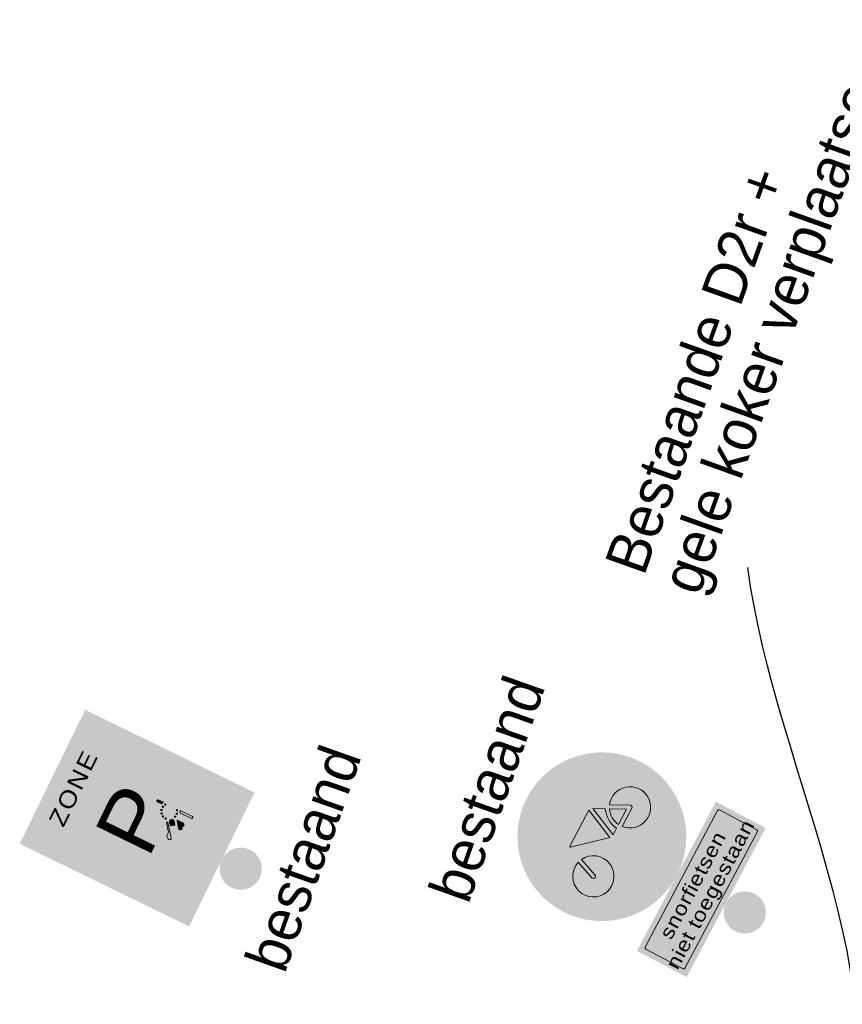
# Model space of a CAD drawing. Header units: metres. Extents: x 136326 to 138181, y 453212 to 454732.
# Tile 30 of 55: x 136587 to 136601, y 453924 to 453941. Entities that reach past the tile are written whole.
import ezdxf

# ---------------------------------------------------------------- set-up
doc = ezdxf.new("R2010")
doc.units = ezdxf.units.M
doc.linetypes.add('LIJN1-1', pattern=[2, 1, -1])
for name, color, linetype in [('-DR-nw-inr-bebording-txt', 2, 'Continuous'), ('-DR-nw-inr-verkeersbordpaal', 7, 'Continuous'), ('-DR-nw-mk-streep 1-1', 250, 'LIJN1-1')]:
    doc.layers.add(name, color=color, linetype=linetype)
doc.layers.add('mob_bebording', color=7, linetype='Continuous', lineweight=0)
doc.styles.add('Drong', font='txt', dxfattribs={"height": 1.8})
doc.styles.add('eurostile', font='txt')
doc.styles.add('Style-Verkeersborden', font='Verkeersborden.shx')
doc.dimstyles.new('Drong', dxfattribs={"dimtxt": 1.8, "dimasz": 2.5, "dimexe": 0, "dimexo": 0, "dimgap": 0.9, "dimtad": 1, "dimzin": 0, "dimdsep": 46, "dimtxsty": 'Drong', "dimblk": 'dimblk-wit', "dimcen": 0, "dimse1": 1, "dimse2": 1, "dimclrd": 256, "dimclre": 1, "dimclrt": 7, "dimadec": 0, "dimazin": 0, "dimtfac": 1, "dimtmove": 0, "dimatfit": 3, "dimfxl": 1, "dimtolj": 1, "dimtzin": 0, "dimarcsym": 0})

# ---------------------------------------------------------------- blocks, each defined once
blk = doc.blocks.new('bord_E101-ZB')
at = {"layer": 'mob_bebording', "linetype": 'Continuous', "lineweight": 0, "transparency": 33554508}
h = blk.add_hatch(color=254, dxfattribs=at)
h.paths.add_polyline_path([(5.820766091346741e-11, 2.91038304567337e-11), (-0.2649999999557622, 5.820766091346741e-11), (-0.2649999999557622, 0.6700000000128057), (0.2650000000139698, 0.669999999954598), (0.2650000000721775, 2.91038304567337e-11)])
h.paths.add_polyline_path([(0.2399999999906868, 0.01000000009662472), (-0.2399999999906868, 0.01000000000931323, -0.414213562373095), (-0.2550000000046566, 0.02499999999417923), (-0.2549999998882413, 0.6450000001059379, -0.414213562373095), (-0.2400000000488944, 0.660000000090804), (0.2400000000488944, 0.6600000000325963, -0.414213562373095), (0.2550000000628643, 0.6450000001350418), (0.2550000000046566, 0.02500000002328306, -0.414213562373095)], flags=17)
h = blk.add_hatch(color=7, dxfattribs=at)
h.paths.add_polyline_path([(0.2550000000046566, 0.02500000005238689), (0.2550000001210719, 0.6450000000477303, 0.414213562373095), (0.2399999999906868, 0.660000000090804), (-0.2399999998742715, 0.660000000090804, 0.414213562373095), (-0.254999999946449, 0.6450000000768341), (-0.2549999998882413, 0.02500000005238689, 0.414213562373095), (-0.2399999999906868, 0.01000000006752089), (0.2400000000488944, 0.01000000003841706, 0.414213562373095)])
h.paths.add_polyline_path([(0.2399999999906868, 0.02000000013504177), (-0.2399999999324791, 0.01999999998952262, -0.414213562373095), (-0.2449999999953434, 0.02500000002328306), (-0.2449999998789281, 0.6450000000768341, -0.414213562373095), (-0.2399999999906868, 0.6500000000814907), (0.2400000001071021, 0.6500000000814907, -0.414213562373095), (0.2449999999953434, 0.6450000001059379), (0.2450000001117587, 0.02500000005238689, -0.414213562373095)])
h = blk.add_hatch(color=254, dxfattribs=at)
h.paths.add_polyline_path([(0.2449999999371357, 0.02499999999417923), (0.245000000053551, 0.6450000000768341, 0.414213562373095), (0.2399999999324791, 0.6500000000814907), (-0.2399999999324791, 0.6500000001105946, 0.414213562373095), (-0.2449999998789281, 0.6450000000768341), (-0.2449999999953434, 0.02500000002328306, 0.414213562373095), (-0.2399999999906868, 0.02000000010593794), (0.2399999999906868, 0.02000000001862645, 0.414213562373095)])
h.paths.add_polyline_path([(-0.1500000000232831, 0.08000000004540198), (-0.150000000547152, 0.5300000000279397), (0.1499999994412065, 0.5300000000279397), (0.1500000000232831, 0.0800000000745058), (0, 0.08000000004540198)], flags=17)
h = blk.add_hatch(color=5, dxfattribs=at)
h.paths.add_polyline_path([(-0.1500000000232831, 0.08000000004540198), (-0.150000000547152, 0.5300000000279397), (0.1499999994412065, 0.5300000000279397), (0.1500000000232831, 0.0800000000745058), (0, 0.08000000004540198)])
h.paths.add_polyline_path([(-0.1312500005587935, 0.5225000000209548), (0.131249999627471, 0.5225000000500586, -0.414213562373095), (0.1424999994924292, 0.5112500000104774), (0.1424999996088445, 0.0987500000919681, -0.414213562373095), (0.1312499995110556, 0.08750000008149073), (-0.1312500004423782, 0.08750000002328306, -0.414213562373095), (-0.1425000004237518, 0.09875000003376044), (-0.1425000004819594, 0.511250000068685, -0.414213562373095)], flags=17)
h = blk.add_hatch(color=254, dxfattribs=at)
h.paths.add_polyline_path([(-0.1312500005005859, 0.5225000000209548, 0.414213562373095), (-0.1425000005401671, 0.511250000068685), (-0.1425000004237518, 0.09875000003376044, 0.414213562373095), (-0.1312500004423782, 0.08750000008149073), (0.131249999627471, 0.08750000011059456, 0.414213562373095), (0.1424999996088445, 0.0987500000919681), (0.1424999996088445, 0.5112500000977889, 0.414213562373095), (0.1312499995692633, 0.5225000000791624)])
h.paths.add_polyline_path([(-0.1312500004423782, 0.5150000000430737), (0.131249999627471, 0.5150000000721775, -0.414213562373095), (0.1349999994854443, 0.5112500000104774), (0.1349999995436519, 0.09875000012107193, -0.414213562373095), (0.1312499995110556, 0.09500000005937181), (-0.1312500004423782, 0.09500000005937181, -0.414213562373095), (-0.1350000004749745, 0.0987500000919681), (-0.1350000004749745, 0.5112500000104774, -0.414213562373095)])
h = blk.add_hatch(color=5, dxfattribs=at)
h.paths.add_polyline_path([(-0.1350000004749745, 0.5112500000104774), (-0.1350000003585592, 0.09875000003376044, 0.414213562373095), (-0.1312500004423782, 0.09500000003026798), (0.1312499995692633, 0.09500000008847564, 0.414213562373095), (0.1349999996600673, 0.0987500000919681), (0.1349999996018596, 0.5112500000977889, 0.414213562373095), (0.1312499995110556, 0.5150000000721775), (-0.1312500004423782, 0.5150000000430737, 0.414213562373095)])
h.paths.add_polyline_path([(0.05315152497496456, 0.2087553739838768, -0.05236378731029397), (0.05099324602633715, 0.2067055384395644), (-0.003034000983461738, 0.1652057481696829, 0.1635859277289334), (-0.01316160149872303, 0.1501287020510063, -0.2970948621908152), (-0.04990934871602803, 0.1175048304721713), (-0.0876524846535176, 0.1666414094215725), (-0.08167197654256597, 0.1712351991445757, 0.09936153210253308), (-0.0700244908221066, 0.1845764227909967), (-0.03601402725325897, 0.2440253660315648, -0.2968226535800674), (-0.02217982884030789, 0.25112363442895), (0.03271350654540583, 0.2454490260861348, -0.4464905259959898), (0.07799999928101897, 0.2809073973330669), (0.07799999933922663, 0.2961156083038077, -0.9999999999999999), (0.0974999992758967, 0.2961156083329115), (0.09749999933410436, 0.1611156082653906, -0.9999999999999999), (0.07799999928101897, 0.1611156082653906), (0.0779999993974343, 0.2048451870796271, -0.1673715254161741)], flags=17)
h.paths.add_polyline_path([(0.05400994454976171, 0.2033484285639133, 0.01318275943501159), (0.05611716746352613, 0.2024946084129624), (0.05611716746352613, 0.1814152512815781, -1.000000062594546), (0.04261716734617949, 0.1814152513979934, -0.9999999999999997), (0.02911716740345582, 0.1814152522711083), (0.02911716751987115, 0.1842276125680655)], flags=17)
h = blk.add_hatch(color=254, dxfattribs=at)
h.paths.add_polyline_path([(-0.04990934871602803, 0.1175048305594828, 0.2970948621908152), (-0.01316160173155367, 0.1501287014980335, -0.1635859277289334), (-0.003034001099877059, 0.1652057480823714), (0.05099324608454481, 0.2067055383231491, 0.05236378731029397), (0.05315152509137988, 0.2087553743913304, 0.1673715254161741), (0.07799999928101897, 0.2048451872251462), (0.0779999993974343, 0.1611156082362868, 0.9999999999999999), (0.09749999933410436, 0.161115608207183), (0.09749999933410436, 0.2961156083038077, 0.9999999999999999), (0.07799999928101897, 0.2961156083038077), (0.0779999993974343, 0.2809073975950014, 0.4464905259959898), (0.03271350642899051, 0.2454490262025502), (-0.02217982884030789, 0.251123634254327, 0.2968226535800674), (-0.03601402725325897, 0.2440253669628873), (-0.07002449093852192, 0.1845764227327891, -0.09936153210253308), (-0.08167197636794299, 0.1712351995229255), (-0.0876524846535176, 0.1666414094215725)])
h.paths.add_polyline_path([(0.03895631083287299, 0.2318555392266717, -0.7348081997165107), (0.0914999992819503, 0.2703456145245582), (0.09149999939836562, 0.2154069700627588, -0.2862083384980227), (0.05549934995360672, 0.2126050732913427, 0.2670297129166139), (0.05361362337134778, 0.226686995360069, 0.2966616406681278)])
h.paths.add_polyline_path([(0.08399999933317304, 0.2961156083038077, -0.9999999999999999), (0.09149999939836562, 0.2961156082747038), (0.09149999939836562, 0.2757691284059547, 0.05391345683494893), (0.08399999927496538, 0.2793371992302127)])
h.paths.add_polyline_path([(0.08399999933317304, 0.1611156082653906), (0.0839999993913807, 0.2064153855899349, 0.05391345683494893), (0.09149999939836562, 0.2099834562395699), (0.0914999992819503, 0.1611156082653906, -0.9999999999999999)])
h.paths.add_polyline_path([(0.03728713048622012, 0.2245490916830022, -0.4142135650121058), (0.04885534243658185, 0.2230320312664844, -0.414213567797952), (0.04733828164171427, 0.2114638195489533), (0.03696283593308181, 0.2034941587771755), (0.02683843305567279, 0.2165231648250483)])
h.paths.add_polyline_path([(0.03363216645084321, 0.2293073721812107), (-0.01085157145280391, 0.1951382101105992, -0.5968160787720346), (-0.01808064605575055, 0.198376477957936, -0.2222079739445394), (-0.01378569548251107, 0.2096563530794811), (-0.01168489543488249, 0.2116920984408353, -0.221699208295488), (-0.006892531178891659, 0.21335146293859), (-0.001639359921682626, 0.2128084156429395, 0.1918042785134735), (0.008506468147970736, 0.2156819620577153), (0.03346944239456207, 0.2348566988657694, 0.03191304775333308), (0.03479725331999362, 0.2301134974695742, 0.02487116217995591)])
at = {"layer": 'mob_bebording', "linetype": 'Continuous', "lineweight": 0, "transparency": 33554508, "extrusion": (0, 0, -0.9999999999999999)}
h = blk.add_hatch(color=5, dxfattribs=at)
edge = h.paths.add_edge_path()
edge.add_ellipse((-0.0712527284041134, 0.2428762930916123), major_axis=(-0.03862499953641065, 0), ratio=1, start_angle=289.2703802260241, end_angle=301.6144835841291)
edge.add_line((-0.0914999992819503, 0.275769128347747), (-0.0914999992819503, 0.2961156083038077))
edge.add_ellipse((-0.08774999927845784, 0.2961156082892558), major_axis=(-0.00375000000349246, 0), ratio=1, start_angle=179.9999997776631, end_angle=359.9999997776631, ccw=False)
edge.add_line((-0.08399999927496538, 0.2961156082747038), (-0.08399999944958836, 0.2793371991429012))
h = blk.add_hatch(color=5, dxfattribs=at)
h.paths.add_polyline_path([(-0.03895631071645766, 0.2318555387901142, 0.2966616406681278), (-0.05361362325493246, 0.2266869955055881, 0.2670297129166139), (-0.05549935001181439, 0.2126050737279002, -0.2862083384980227), (-0.0914999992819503, 0.2154069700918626), (-0.09149999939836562, 0.2703456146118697, -0.7348081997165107)])
edge = h.paths.add_edge_path(flags=17)
edge.add_arc((-0.04312772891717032, 0.2428762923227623), 0.00225, 0, 360)
edge = h.paths.add_edge_path(flags=17)
edge.add_arc((-0.04576282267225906, 0.2547624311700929), 0.002249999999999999, 0, 360)
edge = h.paths.add_edge_path(flags=17)
edge.add_arc((-0.05317432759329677, 0.2644212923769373), 0.00225, 0, 360)
edge = h.paths.add_edge_path(flags=17)
edge.add_arc((-0.06397344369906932, 0.2700429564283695), 0.002250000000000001, 0, 360)
edge = h.paths.add_edge_path(flags=17)
edge.add_arc((-0.07613658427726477, 0.2705740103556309), 0.00225, 0, 360)
edge = h.paths.add_edge_path(flags=17)
edge.add_arc((-0.08738456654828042, 0.2659149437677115), 0.00225, 0, 360)
edge = h.paths.add_edge_path(flags=17)
edge.add_arc((-0.06397344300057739, 0.2157096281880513), 0.002250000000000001, 0, 360)
edge = h.paths.add_edge_path(flags=17)
edge.add_arc((-0.07613658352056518, 0.2151785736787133), 0.00225, 0, 360)
edge = h.paths.add_edge_path(flags=17)
edge.add_arc((-0.08738456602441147, 0.219837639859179), 0.002250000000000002, 0, 360)
at = {"layer": 'mob_bebording', "linetype": 'Continuous', "lineweight": 0, "transparency": 33554508}
h = blk.add_hatch(color=254, dxfattribs=at)
edge = h.paths.add_edge_path()
edge.add_arc((0.04312772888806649, 0.2428762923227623), 0.002249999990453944, 0, 180)
edge.add_arc((0.04312772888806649, 0.2428762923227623), 0.002249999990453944, 180, 360)
h = blk.add_hatch(color=254, dxfattribs=at)
edge = h.paths.add_edge_path()
edge.add_arc((0.04576282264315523, 0.2547624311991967), 0.002250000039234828, 155.0000004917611, 335.0000004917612)
edge.add_arc((0.04576282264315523, 0.2547624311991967), 0.002250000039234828, 335.0000004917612, 515.000000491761)
h = blk.add_hatch(color=254, dxfattribs=at)
edge = h.paths.add_edge_path()
edge.add_arc((0.05317432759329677, 0.2644212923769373), 0.002250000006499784, 310.0000001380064, 490.0000001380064)
edge.add_arc((0.05317432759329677, 0.2644212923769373), 0.002250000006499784, 130.0000001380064, 310.0000001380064)
h = blk.add_hatch(color=254, dxfattribs=at)
edge = h.paths.add_edge_path()
edge.add_arc((0.06397344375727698, 0.2700429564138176), 0.002249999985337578, 105.0000000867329, 285.0000000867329)
edge.add_arc((0.06397344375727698, 0.2700429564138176), 0.002249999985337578, 285.0000000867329, 465.0000000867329)
h = blk.add_hatch(color=254, dxfattribs=at)
edge = h.paths.add_edge_path()
edge.add_arc((0.07613658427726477, 0.2705740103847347), 0.002250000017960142, 79.99999887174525, 259.9999988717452)
edge.add_arc((0.07613658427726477, 0.2705740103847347), 0.002250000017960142, 259.9999988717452, 439.9999988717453)
h = blk.add_hatch(color=254, dxfattribs=at)
edge = h.paths.add_edge_path()
edge.add_arc((0.08738456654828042, 0.2659149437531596), 0.00225000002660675, 234.9999992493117, 414.9999992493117)
edge.add_arc((0.08738456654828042, 0.2659149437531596), 0.00225000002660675, 54.99999924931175, 234.9999992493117)
at = {"layer": 'mob_bebording', "linetype": 'Continuous', "lineweight": 0, "transparency": 33554508, "extrusion": (0, 0, -1)}
h = blk.add_hatch(color=5, dxfattribs=at)
edge = h.paths.add_edge_path()
edge.add_ellipse((-0.07125272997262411, 0.2428762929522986), major_axis=(-0.03862500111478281, 0), ratio=1, start_angle=160.7052238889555, end_angle=168.0166742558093)
edge.add_line((-0.0334694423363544, 0.2348566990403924), (-0.008506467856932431, 0.2156819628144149))
edge.add_ellipse((0.0001740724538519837, 0.2269828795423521), major_axis=(-0.01424999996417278, 0), ratio=1, start_angle=52.4711573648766, end_angle=95.90199588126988)
edge.add_line((0.001639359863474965, 0.2128084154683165), (0.006892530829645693, 0.213351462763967))
edge.add_ellipse((0.007509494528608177, 0.2073832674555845), major_axis=(-0.005999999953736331, 0), ratio=1, start_angle=225.9010084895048, end_angle=275.902001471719, ccw=False)
edge.add_line((0.01168489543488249, 0.2116920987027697), (0.0137856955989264, 0.2096563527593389))
edge.add_ellipse((0.003869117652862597, 0.1994228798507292), major_axis=(-0.01424999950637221, 0), ratio=1, start_angle=175.7888835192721, end_angle=225.9010025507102, ccw=False)
edge.add_ellipse((0.01359279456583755, 0.1987069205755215), major_axis=(-0.004499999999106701, 0), ratio=1, start_angle=52.47115976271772, end_angle=175.7888872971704, ccw=False)
edge.add_line((0.01085157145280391, 0.1951382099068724), (-0.03363216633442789, 0.229307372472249))
edge.add_ellipse((-0.04231271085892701, 0.2180064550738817), major_axis=(-0.01425000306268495, 0), ratio=1, start_angle=232.4711455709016, end_angle=238.170021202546)
at = {"layer": 'mob_bebording', "linetype": 'Continuous', "lineweight": 0, "transparency": 33554508}
h = blk.add_hatch(color=5, dxfattribs=at)
edge = h.paths.add_edge_path()
edge.add_arc((0.04231270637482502, 0.2180064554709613), 0.008249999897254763, 307.5288394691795, 397.5288405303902)
edge.add_arc((0.0423127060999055, 0.2180064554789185), 0.008250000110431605, 37.52883932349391, 127.5288398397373)
edge.add_line((0.0372871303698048, 0.2245490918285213), (0.02683843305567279, 0.2165231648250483))
edge.add_line((0.02683843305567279, 0.2165231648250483), (0.03696283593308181, 0.2034941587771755))
edge.add_line((0.03696283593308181, 0.2034941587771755), (0.04733828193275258, 0.211463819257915))
h = blk.add_hatch(color=254, dxfattribs=at)
edge = h.paths.add_edge_path()
edge.add_arc((0.06397344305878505, 0.2157096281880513), 0.0022500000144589, 254.9999985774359, 434.9999985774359)
edge.add_arc((0.06397344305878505, 0.2157096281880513), 0.0022500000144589, 74.99999857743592, 254.9999985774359)
h = blk.add_hatch(color=254, dxfattribs=at)
edge = h.paths.add_edge_path()
edge.add_arc((0.07613658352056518, 0.2151785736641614), 0.002249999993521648, 99.99999973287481, 279.9999997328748)
edge.add_arc((0.07613658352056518, 0.2151785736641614), 0.002249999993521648, 279.9999997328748, 459.9999997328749)
h = blk.add_hatch(color=254, dxfattribs=at)
edge = h.paths.add_edge_path()
edge.add_arc((0.08738456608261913, 0.219837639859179), 0.002250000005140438, 124.9999993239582, 304.9999993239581)
edge.add_arc((0.08738456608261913, 0.219837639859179), 0.002250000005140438, 304.9999993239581, 484.9999993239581)
h = blk.add_hatch(color=254, dxfattribs=at)
edge = h.paths.add_edge_path()
edge.add_arc((0.03586716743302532, 0.1814152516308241), 0.00675000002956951, 179.9999958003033, 359.9999958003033)
edge.add_arc((0.04936716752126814, 0.1814152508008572), 0.006750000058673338, 179.9999971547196, 360.0000043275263)
edge.add_line((0.05611716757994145, 0.1814152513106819), (0.05611716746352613, 0.2024946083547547))
edge.add_arc((0.07125272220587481, 0.2428762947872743), 0.04312499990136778, 246.432290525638, 249.4533814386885, ccw=False)
edge.add_line((0.05400994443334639, 0.203348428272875), (0.02911716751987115, 0.1842276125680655))
edge.add_line((0.02911716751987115, 0.1842276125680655), (0.02911716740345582, 0.1814152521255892))
at = {"layer": 'mob_bebording', "linetype": 'Continuous', "lineweight": 0, "transparency": 33554508, "extrusion": (0, 0, -0.9999999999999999)}
h = blk.add_hatch(color=5, dxfattribs=at)
edge = h.paths.add_edge_path()
edge.add_ellipse((-0.07125272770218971, 0.2428762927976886), major_axis=(-0.03862500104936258, 0), ratio=1, start_angle=58.385516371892, end_angle=70.72961972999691)
edge.add_line((-0.08399999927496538, 0.2064153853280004), (-0.08399999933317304, 0.1611156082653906))
edge.add_ellipse((-0.0877499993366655, 0.1611156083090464), major_axis=(-0.00375000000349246, 0), ratio=1, start_angle=-6.670106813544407e-07, end_angle=179.9999993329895, ccw=False)
edge.add_line((-0.09149999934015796, 0.1611156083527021), (-0.09149999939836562, 0.2099834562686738))
at = {"layer": 'mob_bebording', "color": 5, "linetype": 'Continuous', "lineweight": 0, "transparency": 33554508, "flags": 128}
for points in [[(0.08399999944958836, 0.2793371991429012, -0.05391345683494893), (0.0914999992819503, 0.275769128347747), (0.0914999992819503, 0.2961156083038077, 0.9999999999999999), (0.08399999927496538, 0.2961156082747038)], [(0.03479725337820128, 0.2301134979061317, -0.03191304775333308), (0.0334694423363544, 0.2348566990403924), (0.008506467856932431, 0.2156819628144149, -0.1918042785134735), (-0.001639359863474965, 0.2128084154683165), (-0.006892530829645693, 0.213351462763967, 0.221699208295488), (-0.01168489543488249, 0.2116920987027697), (-0.0137856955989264, 0.2096563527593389, 0.2222079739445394), (-0.01808064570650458, 0.1983764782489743, 0.5968160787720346), (-0.01085157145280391, 0.1951382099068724), (0.03363216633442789, 0.229307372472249, -0.02487116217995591)], [(0.04733828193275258, 0.211463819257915, 0.414213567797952), (0.04885534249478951, 0.2230320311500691, 0.4142135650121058), (0.0372871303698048, 0.2245490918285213), (0.02683843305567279, 0.2165231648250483), (0.03696283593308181, 0.2034941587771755)], [(0.09149999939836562, 0.2099834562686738, -0.05391345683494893), (0.08399999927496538, 0.2064153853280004), (0.08399999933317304, 0.1611156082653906, 0.9999999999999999), (0.09149999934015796, 0.1611156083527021)]]:
    blk.add_lwpolyline(points, format="xyb", close=True, dxfattribs=at)
at = {"layer": 'mob_bebording', "color": 254, "linetype": 'Continuous', "lineweight": 0, "transparency": 33554508, "flags": 128}
for points in [[(0.04537772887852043, 0.2428762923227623, 1), (0.04087772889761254, 0.2428762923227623, 1)], [(0.04372363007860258, 0.2557133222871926, 1), (0.04780201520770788, 0.2538115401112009, 1)], [(0.05462059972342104, 0.2626976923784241, 1), (0.0517280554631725, 0.2661448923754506, 1)], [(0.06339110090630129, 0.2722162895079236, 1), (0.06455578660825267, 0.2678696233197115, 1)], [(0.07652729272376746, 0.2727898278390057, 1), (0.07574587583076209, 0.2683581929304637, 1)], [(0.0860940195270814, 0.2640718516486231, 1), (0.08867511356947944, 0.2677580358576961, 1)], [(0.0633911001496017, 0.2135362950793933, 1), (0.0645557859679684, 0.2178829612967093, 1)], [(0.07574587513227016, 0.2173943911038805, 1), (0.0765272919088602, 0.2129627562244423, 1)], [(0.08609401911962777, 0.2216807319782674, 1), (0.08867511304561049, 0.2179945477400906, 1)], [(0.02911716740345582, 0.1814152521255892, 0.9999999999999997), (0.04261716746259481, 0.1814152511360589, 1.000000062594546), (0.05611716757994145, 0.1814152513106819), (0.05611716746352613, 0.2024946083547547, -0.01318275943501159), (0.05400994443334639, 0.203348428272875), (0.02911716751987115, 0.1842276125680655)]]:
    blk.add_lwpolyline(points, format="xyb", close=True, dxfattribs=at)
at = {"layer": 'mob_bebording', "color": 7, "linetype": 'Continuous', "lineweight": 0, "transparency": 33554508, "insert": (-0.002640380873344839, 0.5845000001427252), "char_height": 0.06, "attachment_point": 5, "line_spacing_factor": 0.6, "style": 'Style-Verkeersborden'}
blk.add_mtext('\\H1x;\\W1.16667;\\T1.112;ZONE', dxfattribs=at)
at = {"layer": 'mob_bebording', "color": 254, "linetype": 'Continuous', "lineweight": 0, "transparency": 33554508, "insert": (-0.009052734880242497, 0.3437500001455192), "char_height": 0.2175, "attachment_point": 5, "line_spacing_factor": 0.6, "style": 'Style-Verkeersborden'}
blk.add_mtext('\\H1x;\\W1.10345;\\T1.000;P', dxfattribs=at)
blk = doc.blocks.new('bord_OB-L-WK-2R_2')
at = {"layer": 'mob_bebording', "linetype": 'Continuous', "lineweight": 0, "transparency": 33554508}
h = blk.add_hatch(color=254, dxfattribs=at)
h.paths.add_polyline_path([(-0.3000000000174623, -0.2000000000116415), (-0.3000000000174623, 0), (-2.91038304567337e-11, 0), (0.2999999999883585, -5.820766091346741e-11), (0.2999999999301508, -0.2000000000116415)])
h.paths.add_polyline_path([(-0.2899999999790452, -0.1749999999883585), (-0.2900000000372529, -0.0249999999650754, -0.414213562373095), (-0.2750000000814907, -0.01000000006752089), (0.2749999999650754, -0.01000000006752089, -0.414213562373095), (0.2899999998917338, -0.0249999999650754), (0.2899999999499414, -0.1749999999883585, -0.414213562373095), (0.2749999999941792, -0.1899999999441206), (-0.2750000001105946, -0.1900000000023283, -0.414213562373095)], flags=17)
h = blk.add_hatch(color=7, dxfattribs=at)
h.paths.add_polyline_path([(-0.2750000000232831, -0.1900000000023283), (0.2749999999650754, -0.1900000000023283, 0.414213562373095), (0.2899999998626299, -0.1749999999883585), (0.2899999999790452, -0.02500000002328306, 0.414213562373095), (0.2749999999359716, -0.01000000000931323), (-0.2750000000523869, -0.01000000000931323, 0.414213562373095), (-0.2900000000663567, -0.02500000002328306), (-0.2900000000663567, -0.1749999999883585, 0.414213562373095)])
h.paths.add_polyline_path([(-0.2800000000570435, -0.0249999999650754, -0.414213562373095), (-0.2750000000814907, -0.02000000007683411), (0.2749999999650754, -0.02000000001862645, -0.414213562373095), (0.2799999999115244, -0.0249999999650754), (0.279999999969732, -0.1749999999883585, -0.414213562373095), (0.2749999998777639, -0.1799999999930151), (-0.2750000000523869, -0.1799999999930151, -0.414213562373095), (-0.2800000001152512, -0.1749999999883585)])
h = blk.add_hatch(color=254, dxfattribs=at)
edge = h.paths.add_edge_path()
edge.add_line((-0.2750000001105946, -0.1800000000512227), (0.2749999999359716, -0.1799999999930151))
edge.add_arc((0.2749999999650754, -0.1749999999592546), 0.005000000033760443, 269.9999996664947, 359.9999996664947)
edge.add_line((0.2799999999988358, -0.1749999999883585), (0.2799999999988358, -0.02500000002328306))
edge.add_arc((0.2749999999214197, -0.02500000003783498), 0.005000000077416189, 1.667526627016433e-07, 90.00000016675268)
edge.add_line((0.2749999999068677, -0.01999999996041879), (-0.2750000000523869, -0.01999999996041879))
edge.add_arc((-0.275000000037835, -0.02500000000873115), 0.005000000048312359, 90.00000016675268, 180.0000001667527)
edge.add_line((-0.2800000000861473, -0.02500000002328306), (-0.2800000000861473, -0.1749999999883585))
edge.add_arc((-0.2750000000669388, -0.1750000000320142), 0.005000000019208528, 179.999999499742, 269.999999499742)
at = {"layer": 'mob_bebording', "color": 254, "linetype": 'Continuous', "lineweight": 0, "transparency": 33554508, "flags": 128}
blk.add_lwpolyline([(-0.2750000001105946, -0.1800000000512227), (0.2749999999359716, -0.1799999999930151, 0.414213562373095), (0.2799999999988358, -0.1749999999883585), (0.2799999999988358, -0.02500000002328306, 0.414213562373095), (0.2749999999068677, -0.01999999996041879), (-0.2750000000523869, -0.01999999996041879, 0.414213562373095), (-0.2800000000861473, -0.02500000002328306), (-0.2800000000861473, -0.1749999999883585, 0.414213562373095)], format="xyb", close=True, dxfattribs=at)
at = {"layer": 'mob_bebording', "color": 7, "linetype": 'Continuous', "lineweight": 0, "transparency": 33554508, "insert": (-8.731149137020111e-11, -0.1083333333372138), "char_height": 0.05, "attachment_point": 5, "line_spacing_factor": 0.8400000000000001, "style": 'Style-Verkeersborden'}
blk.add_mtext('\\H1x;\\W1.2;\\T1.075;snorfietsen\\Pniet toegestaan', dxfattribs=at)
blk = doc.blocks.new('bord_G11_1')
at = {"layer": 'mob_bebording', "linetype": 'Continuous', "lineweight": 0, "transparency": 33554508}
h = blk.add_hatch(color=5, dxfattribs=at)
edge = h.paths.add_edge_path()
edge.add_arc((2.91038304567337e-11, 0.2999999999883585), 0.3, 0, 360)
edge = h.paths.add_edge_path(flags=17)
edge.add_arc((2.91038304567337e-11, 0.2999999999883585), 0.29, 0, 360)
h = blk.add_hatch(color=254, dxfattribs=at)
edge = h.paths.add_edge_path()
edge.add_arc((2.91038304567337e-11, 0.2999999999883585), 0.29, 0, 360)
edge = h.paths.add_edge_path()
edge.add_arc((2.91038304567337e-11, 0.2999999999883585), 0.28, 0, 360)
h = blk.add_hatch(color=5, dxfattribs=at)
edge = h.paths.add_edge_path()
edge.add_arc((2.91038304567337e-11, 0.2999999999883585), 0.28, 0, 360)
h.paths.add_polyline_path([(0.1066745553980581, 0.3422153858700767, -3.032803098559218), (0.05163942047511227, 0.2531666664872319), (0.01024137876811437, 0.2531666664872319), (-0.09083430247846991, 0.3659049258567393), (-0.1006419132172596, 0.3399436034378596, -0.7991742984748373), (-0.1384922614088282, 0.1725000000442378), (-0.1384939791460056, 0.1724999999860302, -1.149504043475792), (-0.1143621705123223, 0.3451268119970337), (-0.08244699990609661, 0.4296081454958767, -0.3119658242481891), (-0.06186661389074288, 0.443833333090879), (-0.03300000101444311, 0.443833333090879), (-0.03300000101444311, 0.4291666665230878), (-0.06186661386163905, 0.4291666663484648, 0.3119658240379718), (-0.06872674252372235, 0.4244249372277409), (-0.07801690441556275, 0.3998333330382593), (0.06860535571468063, 0.399833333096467), (0.07525175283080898, 0.4144999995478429), (0.04735410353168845, 0.4144999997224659, -1.000000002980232), (0.04735410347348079, 0.4291666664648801), (0.1133541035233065, 0.4291666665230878), (0.1133541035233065, 0.4144999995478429), (0.09135410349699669, 0.4144999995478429), (0.08145474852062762, 0.3926549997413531)], flags=17)
h = blk.add_hatch(color=254, dxfattribs=at)
h.paths.add_polyline_path([(0.04735410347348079, 0.4291666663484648, 1.000000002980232), (0.04735410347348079, 0.4144999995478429), (0.07525175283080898, 0.4144999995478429), (0.06860535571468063, 0.399833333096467), (-0.07801690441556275, 0.3998333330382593), (-0.06872674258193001, 0.4244249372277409, -0.3119658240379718), (-0.06186661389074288, 0.4291666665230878), (-0.03300000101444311, 0.4291666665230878), (-0.03300000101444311, 0.443833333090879), (-0.06186661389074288, 0.443833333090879, 0.3119658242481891), (-0.08244700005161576, 0.4296081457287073), (-0.1143621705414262, 0.345126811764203, 1.149504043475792), (-0.1384939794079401, 0.1724999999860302), (-0.1384922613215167, 0.1724999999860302, 0.7991742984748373), (-0.1006419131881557, 0.3399436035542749), (-0.09083430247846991, 0.3659049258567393), (0.01024137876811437, 0.2531666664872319), (0.05163942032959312, 0.2531666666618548, 3.032803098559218), (0.1066745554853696, 0.3422153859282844), (0.08145474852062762, 0.3926549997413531), (0.09135410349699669, 0.4144999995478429), (0.1133541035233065, 0.4144999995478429), (0.1133541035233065, 0.4291666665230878)])
h.paths.add_polyline_path([(0.06636758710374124, 0.2678333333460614, -0.2306687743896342), (0.1001429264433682, 0.3224829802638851), (0.1274677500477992, 0.2678333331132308)])
h.paths.add_polyline_path([(-0.1316329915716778, 0.2579083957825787), (-0.1058468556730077, 0.3261658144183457, -19.94987439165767), (-0.1195671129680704, 0.3313490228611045), (-0.1453532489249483, 0.2630916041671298, 1.000000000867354)])
h.paths.add_polyline_path([(0.09355628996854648, 0.3356562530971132, 0.2394999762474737), (0.05163942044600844, 0.2678333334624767), (0.02489013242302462, 0.2678333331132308), (0.07365871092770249, 0.3754514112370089)])
h.paths.add_polyline_path([(0.1458924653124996, 0.2637795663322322), (0.1132611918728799, 0.3290421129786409, -2.949570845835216), (0.06636758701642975, 0.2531666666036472), (0.1393333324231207, 0.2531666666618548, 0.5575365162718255)])
h.paths.add_polyline_path([(0.01147455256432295, 0.2737622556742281), (-0.08499473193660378, 0.3813626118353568), (-0.08355764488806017, 0.3851666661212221), (0.06195895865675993, 0.3851666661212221)])
blk.add_hatch(color=5, dxfattribs=at).paths.add_polyline_path([(0.06195895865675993, 0.3851666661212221), (-0.08355764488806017, 0.3851666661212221), (-0.08499473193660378, 0.3813626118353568), (0.01147455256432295, 0.2737622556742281)])
at = {"layer": 'mob_bebording', "linetype": 'Continuous', "lineweight": 0, "transparency": 33554508, "extrusion": (0, 0, -1)}
h = blk.add_hatch(color=5, dxfattribs=at)
edge = h.paths.add_edge_path()
edge.add_ellipse((-0.1393333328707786, 0.2605000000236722), major_axis=(-0.08800000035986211, 0), ratio=1, start_angle=184.7801917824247, end_angle=238.654756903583)
edge.add_line((-0.09355629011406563, 0.3356562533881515), (-0.07365871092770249, 0.3754514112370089))
edge.add_line((-0.07365871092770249, 0.3754514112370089), (-0.02489013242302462, 0.2678333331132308))
edge.add_line((-0.02489013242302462, 0.2678333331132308), (-0.05163942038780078, 0.2678333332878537))
h = blk.add_hatch(color=5, dxfattribs=at)
edge = h.paths.add_edge_path()
edge.add_line((0.1058468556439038, 0.3261658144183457), (0.1316329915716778, 0.2579083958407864))
edge.add_ellipse((0.1384931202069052, 0.2605000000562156), major_axis=(-0.007333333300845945, 0), ratio=1, start_angle=20.69545120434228, end_angle=200.6954513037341)
edge.add_line((0.1453532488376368, 0.2630916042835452), (0.1195671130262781, 0.3313490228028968))
edge.add_ellipse((0.1384931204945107, 0.260499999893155), major_axis=(-0.07333333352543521, 0), ratio=1, start_angle=-63.56537864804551, end_angle=284.95628040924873, ccw=False)
at = {"layer": 'mob_bebording', "linetype": 'Continuous', "lineweight": 0, "transparency": 33554508}
h = blk.add_hatch(color=5, dxfattribs=at)
edge = h.paths.add_edge_path()
edge.add_arc((0.139333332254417, 0.2605000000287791), 0.07333333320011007, 122.3042215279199, 174.2608293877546)
edge.add_line((0.06636758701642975, 0.2678333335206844), (0.1274677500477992, 0.2678333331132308))
edge.add_line((0.1274677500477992, 0.2678333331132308), (0.1001429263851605, 0.3224829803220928))
at = {"layer": 'mob_bebording', "linetype": 'Continuous', "lineweight": 0, "transparency": 33554508, "extrusion": (0, 0, -1)}
h = blk.add_hatch(color=5, dxfattribs=at)
edge = h.paths.add_edge_path()
edge.add_ellipse((-0.139333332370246, 0.2604999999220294), major_axis=(-0.007333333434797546, 0), ratio=1, start_angle=-26.56505166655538, end_angle=89.99999958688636)
edge.add_line((-0.1393333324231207, 0.2531666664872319), (-0.06636758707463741, 0.2531666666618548))
edge.add_ellipse((-0.1393333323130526, 0.2604999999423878), major_axis=(-0.0733333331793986, 0), ratio=1, start_angle=-110.82588067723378, end_angle=174.2608295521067, ccw=False)
edge.add_line((-0.1132611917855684, 0.3290421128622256), (-0.1458924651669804, 0.2637795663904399))
at = {"layer": 'mob_bebording', "color": 5, "linetype": 'Continuous', "lineweight": 0, "transparency": 33554508, "flags": 128}
blk.add_lwpolyline([(0.06195895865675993, 0.3851666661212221), (-0.08355764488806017, 0.3851666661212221), (-0.08499473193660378, 0.3813626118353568), (0.01147455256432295, 0.2737622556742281)], close=True, dxfattribs=at)
for points in [[(0.05163942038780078, 0.2678333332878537, -0.2394999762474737), (0.09355629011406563, 0.3356562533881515), (0.07365871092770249, 0.3754514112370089), (0.02489013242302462, 0.2678333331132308)], [(-0.1058468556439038, 0.3261658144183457), (-0.1316329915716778, 0.2579083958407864, -1.000000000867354), (-0.1453532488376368, 0.2630916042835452), (-0.1195671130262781, 0.3313490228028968, 19.94987439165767)], [(0.1458924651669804, 0.2637795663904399, -0.5575365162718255), (0.1393333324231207, 0.2531666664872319), (0.06636758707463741, 0.2531666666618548, 2.949570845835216), (0.1132611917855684, 0.3290421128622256)], [(0.1001429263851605, 0.3224829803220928, 0.2306687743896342), (0.06636758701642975, 0.2678333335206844), (0.1274677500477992, 0.2678333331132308)]]:
    blk.add_lwpolyline(points, format="xyb", close=True, dxfattribs=at)
blk = doc.blocks.new('dimblk-wit')
at = {"color": 7}
blk.add_line((2.842170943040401e-14, -0.3333333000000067), (-2.842170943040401e-14, 0.3333333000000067), dxfattribs=at)
blk.add_solid([(0, 0), (-0.7999999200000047, 0.1999999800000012), (-0.7999999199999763, -0.1999999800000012)], dxfattribs=at)

msp = doc.modelspace()

# ---------------------------------------------------------------- hatches: boundary and pattern name
at = {"layer": 'mob_bebording', "linetype": 'Continuous', "lineweight": 0}
h = msp.add_hatch(color=251, dxfattribs=at)
edge = h.paths.add_edge_path(flags=0)
edge.add_arc((136590.7214938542, 453926.1097486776), 0.375, 0, 360)
h = msp.add_hatch(color=251, dxfattribs=at)
edge = h.paths.add_edge_path(flags=0)
edge.add_arc((136599.6789056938, 453925.3320994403), 0.375, 0, 360)

# ---------------------------------------------------------------- linework, layer by layer
at = {"layer": '-DR-nw-mk-streep 1-1', "const_width": 0.1, "flags": 128}
msp.add_lwpolyline([(136603.9021715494, 453924.1442056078, -0.2531741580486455), (136599.5741340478, 453922.2603853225), (136597.9840438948, 453922.4331700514)], format="xyb", dxfattribs=at)

# ---------------------------------------------------------------- block references
at = {"layer": 'mob_bebording', "color": 254, "linetype": 'Continuous', "lineweight": 0, "transparency": 33554508, "xscale": 4.999999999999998, "yscale": 4.999999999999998, "zscale": 4.999999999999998}
for name, p, rotation in [('bord_E101-ZB', (136590.3845315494, 453926.2743129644), 63.97022919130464), ('bord_OB-L-WK-2R_2', (136598.4639703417, 453925.9759605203), 62.07782828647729)]:
    msp.add_blockref(name, p, dxfattribs=dict(at, rotation=rotation))
at = {"layer": 'mob_bebording', "color": 5, "linetype": 'Continuous', "lineweight": 0, "transparency": 33554508, "xscale": 4.999999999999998, "yscale": 4.999999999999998, "zscale": 4.999999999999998, "rotation": 62.07807043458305}
msp.add_blockref('bord_G11_1', (136598.4639762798, 453925.9759717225), dxfattribs=at)

# ---------------------------------------------------------------- texts
at = {"layer": '-DR-nw-inr-bebording-txt', "style": 'eurostile'}
for p in [(136594.7638607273, 453925.4599366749), (136591.4980592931, 453924.2237761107)]:
    msp.add_text('bestaand', height=0.75, rotation=70.5, dxfattribs=at).set_placement(p)
at = {"layer": '-DR-nw-inr-bebording-txt', "insert": (136599.0817180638, 453930.8656905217), "char_height": 0.75, "attachment_point": 7, "rotation": 70.33562535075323, "line_spacing_factor": 0.8360563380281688, "style": 'eurostile'}
msp.add_mtext('Bestaande D2r + \\Pgele koker verplaatsen', dxfattribs=at)

# ---------------------------------------------------------------- leaders
at = {"layer": '-DR-nw-inr-verkeersbordpaal', "path_type": 1}
msp.add_leader([(136597.4880995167, 453917.6272843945), (136601.0636424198, 453920.6295947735), (136599.7350121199, 453931.4657270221)], dimstyle='Drong', override={"dimscale": 0.05, "dimasz": 10}, dxfattribs=at)

doc.saveas('drawing.dxf')
